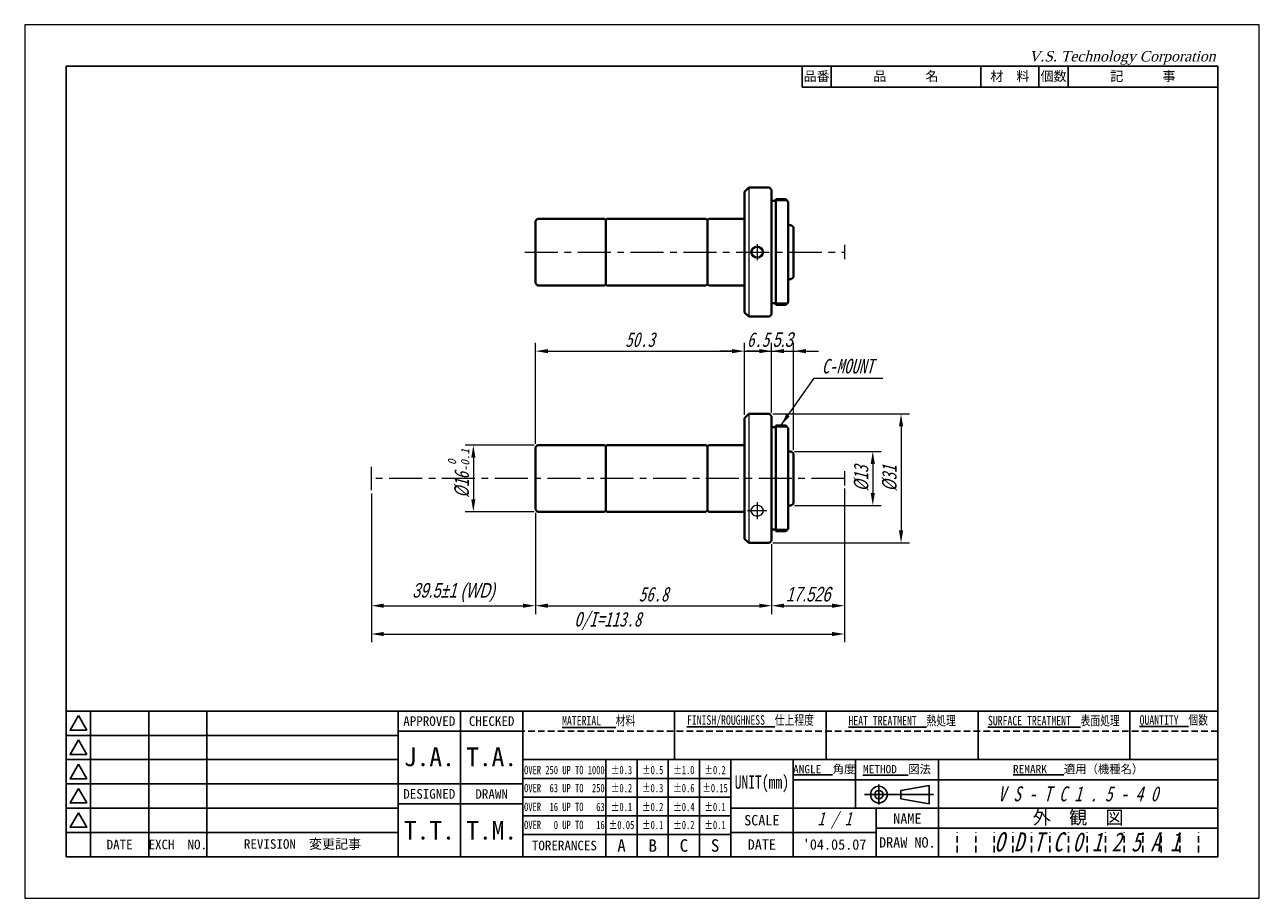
# Model space of a CAD drawing. Header units: millimetres. Extents: x 0 to 297, y 0 to 210.
import ezdxf

# ---------------------------------------------------------------- set-up
doc = ezdxf.new("R2010")
doc.units = ezdxf.units.MM
doc.header["$LTSCALE"] = 0.25
doc.linetypes.add('CENTER', pattern=[50.8, 31.75, -6.35, 6.35, -6.35])
doc.linetypes.add('HIDDEN', pattern=[9.525, 6.35, -3.175])
for name, color, linetype, lineweight in [('11-太線', 7, 'Continuous', 40), ('12-中線', 7, 'Continuous', 20), ('2-中心線', 5, 'CENTER', 20), ('4-寸法線', 5, 'Continuous', 20), ('5-文字', 5, 'Continuous', 20), ('6-図面枠', 5, 'Continuous', 25), ('補助線', 254, 'Continuous', 0)]:
    doc.layers.add(name, color=color, linetype=linetype, lineweight=lineweight)
doc.styles.add('(TNK)aSS', font='MS Gothic.ttf', dxfattribs={"width": 0.75, "oblique": 15, "height": 3.5})
doc.styles.add('italic_01', font='MS Gothic.ttf', dxfattribs={"width": 0.75, "oblique": 15, "height": 2})
doc.styles.add('narrow_01', font='MS Gothic.ttf', dxfattribs={"width": 0.75, "height": 2})
doc.styles.add('VST', font='CENTURY.TTF', dxfattribs={"oblique": 15, "height": 2.5})
doc.dimstyles.new('TMIZO', dxfattribs={"dimscale": 0, "dimtxt": 3.5, "dimasz": 3, "dimexe": 2, "dimexo": 0.8, "dimgap": 1, "dimtad": 3, "dimtoh": 1, "dimdec": 1, "dimrnd": 0.005, "dimdsep": 46, "dimtxsty": '(TNK)aSS', "dimcen": 0, "dimclrd": 5, "dimclre": 5, "dimclrt": 5, "dimaunit": 1, "dimadec": 0, "dimazin": 2, "dimtfac": 1, "dimtdec": 1, "dimtmove": 0, "dimatfit": 3, "dimfxl": 1, "dimtolj": 1, "dimtzin": 0, "dimlwd": -1, "dimlwe": -1, "dimarcsym": 0})

# ---------------------------------------------------------------- blocks, each defined once
blk = doc.blocks.new('*D1')
at = {"layer": '4-寸法線', "color": 5}
for p, q in [((197.22, 98.53), (197.22, 61.53)), ((83.39, 97.33), (83.39, 61.53)), ((86.39, 63.53), (194.22, 63.53))]:
    blk.add_line(p, q, dxfattribs=at)
for points in [[(86.39, 64.03), (86.39, 63.03), (83.39, 63.53)], [(194.22, 64.03), (194.22, 63.03), (197.22, 63.53)]]:
    blk.add_solid(points, dxfattribs=at)
at = {"layer": 'Defpoints', "color": 0}
for p in [(83.39, 98.13), (197.22, 99.33), (197.22, 63.53)]:
    blk.add_point(p, dxfattribs=at)
at = {"layer": '4-寸法線', "color": 5, "insert": (140.3, 66.65), "char_height": 3.5, "attachment_point": 5, "style": '(TNK)aSS'}
blk.add_mtext('\\A1;O/I=113.8', dxfattribs=at)
blk = doc.blocks.new('*D2')
at = {"layer": '4-寸法線', "color": 5}
for p, q in [((122.86, 92.63), (122.86, 68.33)), ((179.69, 85.13), (179.69, 68.33)), ((125.86, 70.33), (176.69, 70.33))]:
    blk.add_line(p, q, dxfattribs=at)
for points in [[(125.86, 70.83), (125.86, 69.83), (122.86, 70.33)], [(176.69, 70.83), (176.69, 69.83), (179.69, 70.33)]]:
    blk.add_solid(points, dxfattribs=at)
at = {"layer": 'Defpoints', "color": 0}
for p in [(122.86, 93.43), (179.69, 85.93), (179.69, 70.33)]:
    blk.add_point(p, dxfattribs=at)
at = {"layer": '4-寸法線', "color": 5, "insert": (151.28, 73.08), "char_height": 3.5, "attachment_point": 5, "style": '(TNK)aSS'}
blk.add_mtext('\\A1;56.8', dxfattribs=at)
blk = doc.blocks.new('*D3')
at = {"layer": '4-寸法線', "color": 5}
for p, q in [((83.39, 97.33), (83.39, 68.33)), ((122.86, 92.63), (122.86, 68.33)), ((86.39, 70.33), (119.86, 70.33))]:
    blk.add_line(p, q, dxfattribs=at)
for points in [[(86.39, 70.83), (86.39, 69.83), (83.39, 70.33)], [(119.86, 70.83), (119.86, 69.83), (122.86, 70.33)]]:
    blk.add_solid(points, dxfattribs=at)
at = {"layer": 'Defpoints', "color": 0}
for p in [(83.39, 98.13), (122.86, 93.43), (122.86, 70.33)]:
    blk.add_point(p, dxfattribs=at)
at = {"layer": '4-寸法線', "color": 5, "insert": (103.13, 73.5), "char_height": 3.5, "attachment_point": 5, "style": '(TNK)aSS'}
blk.add_mtext('\\A1;{\\fMS UI Gothic|b0|i0|c0|p17;39.5\\fMS UI Gothic|b0|i0|c128|p17;±\\fMS UI Gothic|b0|i0|c0|p17;1 (WD)}', dxfattribs=at)
blk = doc.blocks.new('*D4')
at = {"layer": '4-寸法線', "color": 5}
for p, q in [((122.56, 108.93), (105.93, 108.93)), ((107.93, 105.93), (107.93, 95.93)), ((122.56, 92.93), (105.93, 92.93))]:
    blk.add_line(p, q, dxfattribs=at)
for points in [[(107.43, 105.93), (108.43, 105.93), (107.93, 108.93)], [(107.43, 95.93), (108.43, 95.93), (107.93, 92.93)]]:
    blk.add_solid(points, dxfattribs=at)
at = {"layer": 'Defpoints', "color": 0}
for p in [(123.36, 108.93), (107.93, 92.93), (123.36, 92.93)]:
    blk.add_point(p, dxfattribs=at)
at = {"layer": '4-寸法線', "color": 5, "insert": (105.18, 99.37), "char_height": 3.5, "attachment_point": 5, "rotation": 90, "style": '(TNK)aSS'}
blk.add_mtext('\\A1;%%c16', dxfattribs=at)
blk = doc.blocks.new('*D5')
at = {"layer": '4-寸法線', "color": 5}
for p, q in [((179.99, 116.43), (212.82, 116.43)), ((210.82, 113.43), (210.82, 88.43)), ((179.99, 85.43), (212.82, 85.43))]:
    blk.add_line(p, q, dxfattribs=at)
for points in [[(210.32, 113.43), (211.32, 113.43), (210.82, 116.43)], [(210.32, 88.43), (211.32, 88.43), (210.82, 85.43)]]:
    blk.add_solid(points, dxfattribs=at)
at = {"layer": 'Defpoints', "color": 0}
for p in [(179.19, 116.43), (179.19, 85.43), (210.82, 85.43)]:
    blk.add_point(p, dxfattribs=at)
at = {"layer": '4-寸法線', "color": 5, "insert": (208.07, 100.93), "char_height": 3.5, "attachment_point": 5, "rotation": 90, "style": '(TNK)aSS'}
blk.add_mtext('\\A1;%%c31', dxfattribs=at)
blk = doc.blocks.new('*D6')
at = {"layer": '4-寸法線', "color": 5}
for p, q in [((176.69, 131.53), (173.69, 131.53)), ((179.69, 116.73), (179.69, 133.53)), ((179.69, 131.53), (184.92, 131.53)), ((184.92, 107.73), (184.92, 133.53)), ((187.92, 131.53), (190.92, 131.53))]:
    blk.add_line(p, q, dxfattribs=at)
for points in [[(176.69, 132.03), (176.69, 131.03), (179.69, 131.53)], [(187.92, 132.03), (187.92, 131.03), (184.92, 131.53)]]:
    blk.add_solid(points, dxfattribs=at)
at = {"layer": 'Defpoints', "color": 0}
for p in [(184.92, 131.53), (179.69, 115.93), (184.92, 106.93)]:
    blk.add_point(p, dxfattribs=at)
at = {"layer": '4-寸法線', "color": 5, "insert": (182.31, 134.28), "char_height": 3.5, "attachment_point": 5, "style": '(TNK)aSS'}
blk.add_mtext('\\A1;{\\fMS UI Gothic|b0|i0|c0|p17;5.3}', dxfattribs=at)
blk = doc.blocks.new('*D7')
at = {"layer": '4-寸法線', "color": 5}
for p, q in [((185.22, 107.43), (206.02, 107.43)), ((204.02, 104.43), (204.02, 97.43)), ((185.22, 94.43), (206.02, 94.43))]:
    blk.add_line(p, q, dxfattribs=at)
for points in [[(203.52, 104.43), (204.52, 104.43), (204.02, 107.43)], [(203.52, 97.43), (204.52, 97.43), (204.02, 94.43)]]:
    blk.add_solid(points, dxfattribs=at)
at = {"layer": 'Defpoints', "color": 0}
for p in [(184.42, 107.43), (184.42, 94.43), (204.02, 94.43)]:
    blk.add_point(p, dxfattribs=at)
at = {"layer": '4-寸法線', "color": 5, "insert": (201.27, 100.93), "char_height": 3.5, "attachment_point": 5, "rotation": 90, "style": '(TNK)aSS'}
blk.add_mtext('\\A1;%%c13', dxfattribs=at)
blk = doc.blocks.new('*D8')
at = {"layer": '4-寸法線', "color": 5}
for p, q in [((197.22, 98.4), (197.22, 68.33)), ((179.69, 85.13), (179.69, 68.33)), ((182.69, 70.33), (194.22, 70.33))]:
    blk.add_line(p, q, dxfattribs=at)
for points in [[(182.69, 70.83), (182.69, 69.83), (179.69, 70.33)], [(194.22, 70.83), (194.22, 69.83), (197.22, 70.33)]]:
    blk.add_solid(points, dxfattribs=at)
at = {"layer": 'Defpoints', "color": 0}
for p in [(197.22, 99.2), (179.69, 85.93), (197.22, 70.33)]:
    blk.add_point(p, dxfattribs=at)
at = {"layer": '4-寸法線', "color": 5, "insert": (188.45, 73.08), "char_height": 3.5, "attachment_point": 5, "style": '(TNK)aSS'}
blk.add_mtext('\\A1;{\\fMS UI Gothic|b0|i0|c0|p17;17.526}', dxfattribs=at)
blk = doc.blocks.new('*D19')
at = {"layer": '4-寸法線', "color": 5}
for p, q in [((170.19, 131.53), (167.19, 131.53)), ((173.19, 116.23), (173.19, 133.53)), ((173.19, 131.53), (179.69, 131.53)), ((179.69, 116.73), (179.69, 133.53)), ((182.69, 131.53), (185.69, 131.53))]:
    blk.add_line(p, q, dxfattribs=at)
for points in [[(170.19, 132.03), (170.19, 131.03), (173.19, 131.53)], [(182.69, 132.03), (182.69, 131.03), (179.69, 131.53)]]:
    blk.add_solid(points, dxfattribs=at)
at = {"layer": 'Defpoints', "color": 0}
for p in [(179.69, 131.53), (179.69, 115.93), (173.19, 115.43)]:
    blk.add_point(p, dxfattribs=at)
at = {"layer": '4-寸法線', "color": 5, "insert": (176.44, 134.28), "char_height": 3.5, "attachment_point": 5, "style": '(TNK)aSS'}
blk.add_mtext('\\A1;6.5', dxfattribs=at)
blk = doc.blocks.new('*D20')
at = {"layer": '4-寸法線', "color": 5}
for p, q in [((122.86, 109.23), (122.86, 133.53)), ((125.86, 131.53), (170.19, 131.53)), ((173.19, 116.23), (173.19, 133.53))]:
    blk.add_line(p, q, dxfattribs=at)
for points in [[(125.86, 132.03), (125.86, 131.03), (122.86, 131.53)], [(170.19, 132.03), (170.19, 131.03), (173.19, 131.53)]]:
    blk.add_solid(points, dxfattribs=at)
at = {"layer": 'Defpoints', "color": 0}
for p in [(173.19, 131.53), (173.19, 115.43), (122.86, 108.43)]:
    blk.add_point(p, dxfattribs=at)
at = {"layer": '4-寸法線', "color": 5, "insert": (148.03, 134.28), "char_height": 3.5, "attachment_point": 5, "style": '(TNK)aSS'}
blk.add_mtext('\\A1;50.3', dxfattribs=at)

msp = doc.modelspace()

# ---------------------------------------------------------------- linework, layer by layer
at = {"layer": '11-太線'}
for p, q in [((173.19, 169.83), (174.19, 170.83)), ((173.19, 140.83), (173.19, 169.83)), ((179.19, 170.83), (174.19, 170.83)), ((179.19, 170.83), (179.69, 170.33)), ((179.69, 140.33), (179.69, 170.33)), ((180.69, 167.63), (179.69, 167.63)), ((180.69, 142.63), (180.69, 168.03)), ((180.69, 168.03), (183.09, 168.03)), ((183.09, 168.03), (183.69, 167.43)), ((183.69, 143.23), (183.69, 167.43)), ((122.86, 162.83), (123.36, 163.33)), ((122.86, 147.83), (122.86, 162.83)), ((123.36, 163.33), (139.46, 163.33)), ((139.46, 163.33), (139.76, 163.03)), ((139.76, 163.03), (140.06, 163.33)), ((139.76, 147.63), (139.76, 163.03)), ((140.06, 163.33), (163.96, 163.33)), ((163.96, 163.33), (164.26, 163.03)), ((164.56, 163.33), (164.26, 163.03)), ((164.26, 147.63), (164.26, 163.03)), ((164.56, 163.33), (173.19, 163.33)), ((183.69, 161.83), (184.42, 161.83)), ((184.42, 161.83), (184.92, 161.33)), ((184.92, 149.33), (184.92, 161.33)), ((183.69, 148.83), (184.42, 148.83)), ((184.42, 148.83), (184.92, 149.33)), ((122.86, 147.83), (123.36, 147.33)), ((123.36, 147.33), (139.46, 147.33)), ((139.46, 147.33), (139.76, 147.63)), ((139.76, 147.63), (140.06, 147.33)), ((163.88, 147.33), (140.06, 147.33)), ((163.96, 147.33), (164.26, 147.63)), ((164.56, 147.33), (164.26, 147.63)), ((164.56, 147.33), (173.19, 147.33)), ((180.69, 143.03), (179.69, 143.03)), ((180.69, 142.63), (183.09, 142.63)), ((183.09, 142.63), (183.69, 143.23)), ((173.19, 140.83), (174.19, 139.83)), ((179.19, 139.83), (174.19, 139.83)), ((179.19, 139.83), (179.69, 140.33)), ((173.19, 115.43), (174.19, 116.43)), ((179.19, 116.43), (174.19, 116.43)), ((179.19, 116.43), (179.69, 115.93)), ((179.69, 85.93), (179.69, 115.93)), ((173.19, 86.43), (173.19, 115.43)), ((180.69, 113.23), (179.69, 113.23)), ((180.69, 88.23), (180.69, 113.63)), ((180.69, 113.63), (183.09, 113.63)), ((183.09, 113.63), (183.69, 113.03)), ((183.69, 88.83), (183.69, 113.03)), ((122.86, 108.43), (123.36, 108.93)), ((122.86, 93.43), (122.86, 108.43)), ((123.36, 108.93), (139.46, 108.93)), ((139.46, 108.93), (139.76, 108.63)), ((139.76, 108.63), (140.06, 108.93)), ((139.76, 93.23), (139.76, 108.63)), ((162.76, 108.93), (140.06, 108.93)), ((160.76, 108.93), (163.96, 108.93)), ((163.96, 108.93), (164.26, 108.63)), ((164.56, 108.93), (164.26, 108.63)), ((164.26, 93.23), (164.26, 108.63)), ((164.56, 108.93), (173.19, 108.93)), ((183.69, 107.43), (184.42, 107.43)), ((184.42, 107.43), (184.92, 106.93)), ((184.92, 94.93), (184.92, 106.93)), ((122.86, 93.43), (123.36, 92.93)), ((123.36, 92.93), (139.46, 92.93)), ((139.46, 92.93), (139.76, 93.23)), ((139.76, 93.23), (140.06, 92.93)), ((163.88, 92.93), (140.06, 92.93)), ((163.96, 92.93), (164.26, 93.23)), ((164.56, 92.93), (164.26, 93.23)), ((164.56, 92.93), (173.19, 92.93)), ((183.69, 94.43), (184.42, 94.43)), ((184.42, 94.43), (184.92, 94.93)), ((173.19, 86.43), (174.19, 85.43)), ((180.69, 88.63), (179.69, 88.63)), ((180.69, 88.23), (183.09, 88.23)), ((183.09, 88.23), (183.69, 88.83)), ((179.19, 85.43), (174.19, 85.43)), ((179.19, 85.43), (179.69, 85.93))]:
    msp.add_line(p, q, dxfattribs=at)
at = {"layer": '12-中線'}
for p, q in [((174.19, 170.83), (174.19, 139.83)), ((183.49, 167.63), (180.69, 167.63)), ((183.49, 143.03), (180.69, 143.03)), ((174.19, 116.43), (174.19, 85.43)), ((183.49, 113.23), (180.69, 113.23)), ((183.49, 88.63), (180.69, 88.63))]:
    msp.add_line(p, q, dxfattribs=at)
msp.add_lwpolyline([(176.19, 94.44), (175.88, 94.41), (175.58, 94.33), (175.31, 94.2), (175.08, 94.02), (174.89, 93.81), (174.77, 93.57), (174.7, 93.31), (174.7, 93.05), (174.77, 92.79), (174.89, 92.55), (175.08, 92.33), (175.31, 92.16), (175.58, 92.03), (175.88, 91.94), (176.19, 91.92), (176.5, 91.94), (176.8, 92.03), (177.07, 92.16), (177.31, 92.33), (177.49, 92.55), (177.62, 92.79), (177.68, 93.05), (177.68, 93.31), (177.62, 93.57), (177.49, 93.81), (177.31, 94.02), (177.07, 94.2), (176.8, 94.33), (176.5, 94.41)], close=True, dxfattribs=at)
for radius in [1.5, 1.2]:
    msp.add_circle((176.19, 155.33), radius, dxfattribs=at)
at = {"layer": '2-中心線'}
for p, q in [((120.35, 155.33), (197.22, 155.33)), ((176.19, 157.22), (176.19, 153.4)), ((197.22, 157.06), (197.22, 153.6)), ((83.39, 98.13), (83.39, 103.73)), ((197.22, 102.66), (197.22, 99.2)), ((197.22, 100.93), (83.39, 100.93)), ((176.19, 95.19), (176.19, 91.15)), ((178.49, 93.18), (173.91, 93.18))]:
    msp.add_line(p, q, dxfattribs=at)
at = {"layer": '6-図面枠'}
for p, q in [((10, 200), (10, 10)), ((287, 200), (10, 200)), ((187, 195), (187, 200)), ((194, 195), (194, 200)), ((230, 195), (230, 200)), ((244, 195), (244, 200)), ((251, 195), (251, 200)), ((287, 10), (287, 200)), ((287, 195), (187, 195)), ((287, 45), (10, 45)), ((15.83, 45), (15.83, 10)), ((29.83, 45), (29.83, 10)), ((43.83, 45), (43.83, 10)), ((89.83, 45), (89.83, 10)), ((104.83, 45), (104.83, 10)), ((119.83, 45), (119.83, 10)), ((156.33, 33.33), (156.33, 45)), ((192.83, 33.33), (192.83, 45)), ((229.33, 33.33), (229.33, 45)), ((265.83, 33.33), (265.83, 45)), ((15.83, 39.17), (10, 39.17)), ((29.83, 39.17), (15.83, 39.17)), ((43.83, 39.17), (29.83, 39.17)), ((89.83, 39.17), (43.83, 39.17)), ((119.83, 40.17), (89.83, 40.17)), ((15.83, 33.33), (10, 33.33)), ((29.83, 33.33), (15.83, 33.33)), ((43.83, 33.33), (29.83, 33.33)), ((89.83, 33.33), (43.83, 33.33)), ((287, 33.33), (119.83, 33.33)), ((139.83, 10), (139.83, 33.33)), ((147.33, 10), (147.33, 33.33)), ((154.83, 10), (154.83, 33.33)), ((162.33, 10), (162.33, 33.33)), ((169.83, 10), (169.83, 33.33)), ((184.83, 21.67), (184.83, 33.33)), ((199.83, 21.67), (199.83, 33.33)), ((219.83, 10), (219.83, 33.33)), ((15.83, 27.5), (10, 27.5)), ((29.83, 27.5), (15.83, 27.5)), ((43.83, 27.5), (29.83, 27.5)), ((89.83, 27.5), (43.83, 27.5)), ((119.83, 27.5), (89.83, 27.5)), ((169.83, 28.83), (119.83, 28.83)), ((287, 28.5), (184.83, 28.5)), ((205.48, 27.33), (205.48, 22.53)), ((217.6, 27.15), (210.8, 25.94)), ((217.6, 24.93), (217.6, 27.15)), ((169.83, 24.33), (119.83, 24.33)), ((202, 24.93), (218.66, 24.93)), ((210.8, 24.93), (210.8, 25.94)), ((210.8, 24.93), (210.8, 23.91)), ((217.6, 22.7), (210.8, 23.91)), ((217.6, 24.93), (217.6, 22.7)), ((15.83, 21.67), (10, 21.67)), ((29.83, 21.67), (15.83, 21.67)), ((43.83, 21.67), (29.83, 21.67)), ((89.83, 21.67), (43.83, 21.67)), ((119.83, 22.67), (89.83, 22.67)), ((169.83, 21.67), (287, 21.67)), ((184.83, 10), (184.83, 21.67)), ((204.83, 10), (204.83, 21.67)), ((169.83, 19.83), (119.83, 19.83)), ((15.83, 15.83), (10, 15.83)), ((29.83, 15.83), (15.83, 15.83)), ((43.83, 15.83), (29.83, 15.83)), ((89.83, 15.83), (43.83, 15.83)), ((169.83, 15.33), (119.83, 15.33)), ((204.83, 15.83), (169.83, 15.83)), ((287, 16.83), (204.83, 16.83)), ((219.83, 16.83), (219.83, 10)), ((10, 10), (287, 10))]:
    msp.add_line(p, q, dxfattribs=at)
at = {"layer": '6-図面枠', "linetype": 'HIDDEN'}
msp.add_line((287, 40.17), (119.83, 40.17), dxfattribs=at)
at = {"layer": '6-図面枠', "color": 2, "linetype": 'HIDDEN'}
for p, q in [((224.3, 11), (224.3, 15.83)), ((228.77, 11), (228.77, 15.83)), ((233.23, 11), (233.23, 15.83)), ((237.7, 11), (237.7, 15.83)), ((242.17, 11), (242.17, 15.83)), ((246.63, 11), (246.63, 15.83)), ((251.1, 11), (251.1, 15.83)), ((255.57, 11), (255.57, 15.83)), ((260.03, 11), (260.03, 15.83)), ((264.5, 11), (264.5, 15.83)), ((268.97, 11), (268.97, 15.83)), ((273.43, 11), (273.43, 15.83)), ((277.9, 11), (277.9, 15.83)), ((282.37, 11), (282.37, 15.83))]:
    msp.add_line(p, q, dxfattribs=at)
at = {"layer": '6-図面枠'}
for points in [[(12.92, 43.92), (10.9, 40.42), (14.94, 40.42)], [(12.92, 38.08), (10.9, 34.58), (14.94, 34.58)], [(12.92, 32.25), (10.9, 28.75), (14.94, 28.75)], [(12.92, 26.42), (10.9, 22.92), (14.94, 22.92)], [(12.92, 20.58), (10.9, 17.08), (14.94, 17.08)]]:
    msp.add_lwpolyline(points, close=True, dxfattribs=at)
for radius in [2, 1]:
    msp.add_circle((205.48, 24.93), radius, dxfattribs=at)
at = {"layer": '補助線'}
for p, q in [((297, 210), (0, 210)), ((0, 210), (0, 0)), ((297, 0), (297, 210)), ((0, 0), (297, 0))]:
    msp.add_line(p, q, dxfattribs=at)

# ---------------------------------------------------------------- texts
at = {"layer": '5-文字', "style": '(TNK)aSS', "oblique": 15}
for s, p in [('-0.1', (106.96, 102.6)), ('0', (103.79, 104.15))]:
    msp.add_text(s, height=2, rotation=90, dxfattribs=at).set_placement(p)
at = {"layer": '5-文字', "color": 5, "insert": (191.74, 126.12), "char_height": 3.5, "attachment_point": 7, "style": '(TNK)aSS'}
msp.add_mtext('\\A1;C-MOUNT', dxfattribs=at)
at = {"layer": '6-図面枠'}
for s, insert, char_height, width, attachment_point, style in [('V.S. Technology Corporation', (241.58, 203.67), 2.5, 50, 1, 'VST'), ('{\\fＭＳ ゴシック|b0|i0|c128|p49;\\LFINISH/ROUGHNESS\\l  仕上程度}', (174.58, 42.58), 2.3, 36.5, 5, 'narrow_01'), ('{\\fＭＳ ゴシック|b0|i0|c128|p49;\\LHEAT TREATMENT\\l  熱処理}', (211.08, 42.58), 2.3, 36.5, 5, 'narrow_01'), ('{\\fＭＳ ゴシック|b0|i0|c128|p49;\\LSURFACE TREATMENT\\l  表面処理}', (247.58, 42.58), 2.3, 36.5, 5, 'narrow_01'), ('{\\fＭＳ ゴシック|b0|i0|c128|p49;\\LQUANTITY\\l  個数}', (276.42, 42.58), 2.3, 21.1667, 5, 'narrow_01'), ('{\\fＭＳ ゴシック|b0|i0|c128|p49;\\LMATERIAL\\l   材料}', (138.08, 42.58), 2.3, 36.5, 5, 'narrow_01'), ('OVER 250 UP TO 1000', (129.83, 30.82), 2, 20, 5, 'narrow_01'), ('±0.3', (143.58, 30.82), 2, 7.5, 5, 'narrow_01'), ('±0.5', (151.08, 30.82), 2, 7.5, 5, 'narrow_01'), ('±1.0', (158.58, 30.82), 2, 7.5, 5, 'narrow_01'), ('±0.2', (166.08, 30.82), 2, 7.5, 5, 'narrow_01'), ('UNIT(mm)', (177.33, 27.5), 3.2, 15, 5, 'narrow_01'), ('OVER  63 UP TO  250', (129.83, 26.48), 2, 20, 5, 'narrow_01'), ('±0.2', (143.58, 26.48), 2, 7.5, 5, 'narrow_01'), ('{\\fＭＳ ゴシック|b0|i0|c128|p49;±0.3}', (151.08, 26.48), 2, 7.5, 5, 'narrow_01'), ('{\\fＭＳ ゴシック|b0|i0|c128|p49;±0.6}', (158.58, 26.48), 2, 7.5, 5, 'narrow_01'), ('{\\fＭＳ ゴシック|b0|i0|c128|p49;±0.15}', (166.08, 26.48), 2, 7.5, 5, 'narrow_01'), ('V S - T C 1 . 5 - 4 0', (253.42, 25.08), 3.6, 67.1667, 5, 'italic_01'), ('OVER  16 UP TO   63', (129.83, 21.95), 2, 20, 5, 'narrow_01'), ('{\\fＭＳ ゴシック|b0|i0|c128|p49;±0.1}', (143.58, 21.95), 2, 7.5, 5, 'narrow_01'), ('{\\fＭＳ ゴシック|b0|i0|c128|p49;±0.2}', (151.08, 21.95), 2, 7.5, 5, 'narrow_01'), ('{\\fＭＳ ゴシック|b0|i0|c128|p49;±0.4}', (158.58, 21.95), 2, 7.5, 5, 'narrow_01'), ('{\\fＭＳ ゴシック|b0|i0|c128|p49;±0.1}', (166.08, 21.95), 2, 7.5, 5, 'narrow_01'), ('1 / 1', (194.83, 18.75), 3.2, 20, 5, 'italic_01'), ('OVER   0 UP TO   16', (129.83, 17.62), 2, 20, 5, 'narrow_01'), ('{\\fＭＳ ゴシック|b0|i0|c128|p49;±0.05}', (143.58, 17.62), 2, 7.5, 5, 'narrow_01'), ('{\\fＭＳ ゴシック|b0|i0|c128|p49;±0.1}', (151.08, 17.62), 2, 7.5, 5, 'narrow_01'), ('{\\fＭＳ ゴシック|b0|i0|c128|p49;±0.2}', (158.58, 17.62), 2, 7.5, 5, 'narrow_01'), ('{\\fＭＳ ゴシック|b0|i0|c128|p49;±0.1}', (166.08, 17.62), 2, 7.5, 5, 'narrow_01'), ('O D T C 0 1 2 5 A 1', (255.57, 13.52), 4.6, 67.1667, 5, 'italic_01')]:
    msp.add_mtext(s, dxfattribs=dict(at, insert=insert, char_height=char_height, width=width, attachment_point=attachment_point, style=style))
at = {"layer": '6-図面枠', "attachment_point": 5}
for s, insert, char_height, width in [('{\\fＭＳ ゴシック|b0|i0|c128|p49;品\u3000\u3000\u3000名}', (212, 197.5), 2.3, 36), ('{\\fＭＳ ゴシック|b0|i0|c128|p49;品番}', (190.5, 197.5), 2.3, 7), ('{\\fＭＳ ゴシック|b0|i0|c128|p49;材\u3000料}', (237, 197.5), 2.3, 14), ('{\\fＭＳ ゴシック|b0|i0|c128|p49;個数}', (247.5, 197.5), 2.3, 7), ('{\\fＭＳ ゴシック|b0|i0|c128|p49;記\u3000\u3000\u3000事}', (269, 197.5), 2.3, 36), ('{\\fＭＳ ゴシック|b0|i0|c128|p49;APPROVED}', (97.33, 42.58), 2.3, 15), ('{\\fＭＳ ゴシック|b0|i0|c128|p49;CHECKED}', (112.33, 42.58), 2.3, 15), ('{\\fＭＳ ゴシック|b0|i0|c128|p49;J.A.}', (97.35, 33.97), 4.5, 15), ('{\\fＭＳ ゴシック|b0|i0|c128|p49;T.A.}', (112.33, 33.97), 4.5, 15), ('{\\fＭＳ ゴシック|b0|i0|c128|p49;\\LANGLE\\l  角度}', (192.33, 30.92), 2, 15), ('{\\fＭＳ ゴシック|b0|i0|c128|p49;\\LMETHOD\\l  図法}', (209.83, 30.92), 2, 20), ('{\\fＭＳ ゴシック|b0|i0|c128|p49;\\LREMARK\\l   適用（機種名）}', (253.42, 30.92), 2, 67.1667), ('{\\fＭＳ ゴシック|b0|i0|c128|p49;DESIGNED}', (97.33, 25.08), 2.3, 15), ('{\\fＭＳ ゴシック|b0|i0|c128|p49;DRAWN}', (112.33, 25.08), 2.3, 15), ('{\\fＭＳ ゴシック|b0|i0|c128|p49;外\u3000観\u3000図}', (253.42, 19.25), 3.2, 67.1667), ('{\\fＭＳ ゴシック|b0|i0|c128|p49;T.T.}', (97.35, 16.33), 4.5, 15), ('{\\fＭＳ ゴシック|b0|i0|c128|p49;T.M.}', (112.33, 16.33), 4.5, 15), ('{\\fＭＳ ゴシック|b0|i0|c128|p49;SCALE}', (177.33, 18.75), 2.5, 15), ('{\\fＭＳ ゴシック|b0|i0|c128|p49;NAME}', (212.33, 19.15), 2.5, 15), ('{\\fＭＳ ゴシック|b0|i0|c128|p49;EXCH  NO.}', (36.83, 12.92), 2.3, 14), ('{\\fＭＳ ゴシック|b0|i0|c128|p49;DRAW NO.}', (212.33, 13.42), 2.5, 15), ('{\\fＭＳ ゴシック|b0|i0|c128|p49;DATE}', (22.83, 12.92), 2.3, 14), ('{\\fＭＳ ゴシック|b0|i0|c128|p49;REVISION  変更記事}', (66.83, 12.92), 2.3, 46), ('{\\fＭＳ ゴシック|b0|i0|c128|p49;TORERANCES}', (129.83, 12.67), 2.3, 20), ('{\\fＭＳ ゴシック|b0|i0|c128|p49;A}', (143.58, 12.67), 3, 7.5), ('{\\fＭＳ ゴシック|b0|i0|c128|p49;B}', (151.08, 12.67), 3, 7.5), ('{\\fＭＳ ゴシック|b0|i0|c128|p49;C}', (158.58, 12.67), 3, 7.5), ('{\\fＭＳ ゴシック|b0|i0|c128|p49;S}', (166.08, 12.67), 3, 7.5), ('{\\fＭＳ ゴシック|b0|i0|c128|p49;DATE}', (177.33, 12.92), 2.5, 15), ("{\\fＭＳ ゴシック|b0|i0|c128|p49;'04.05.07}", (194.83, 12.92), 2.5, 20)]:
    msp.add_mtext(s, dxfattribs=dict(at, insert=insert, char_height=char_height, width=width))

# ---------------------------------------------------------------- dimensions: what is measured, and where the dimension line sits
at = {"layer": '4-寸法線'}
for base, p1, p2, picture, middle in [((173.19, 131.53), (122.86, 108.43), (173.19, 115.43), '*D20', (148.03, 134.28)), ((179.69, 70.33), (122.86, 93.43), (179.69, 85.93), '*D2', (151.28, 73.08))]:
    dim = msp.add_linear_dim(base=base, p1=p1, p2=p2, dimstyle='TMIZO', override={"dimscale": 1}, dxfattribs=at)
    dim.commit()
    dim.dimension.update_dxf_attribs({"geometry": picture, "text_midpoint": middle})
dim = msp.add_linear_dim(base=(179.69, 131.53), p1=(173.19, 115.43), p2=(179.69, 115.93), dimstyle='TMIZO', override={"dimscale": 1}, dxfattribs=at)
dim.commit()
dim.dimension.update_dxf_attribs({"geometry": '*D19', "text_midpoint": (176.44, 131.53), "dimtype": 160})
dim = msp.add_linear_dim(base=(184.92, 131.53), p1=(179.69, 115.93), p2=(184.92, 106.93), text='{\\fMS UI Gothic|b0|i0|c0|p17;5.3}', dimstyle='TMIZO', override={"dimscale": 1}, dxfattribs=at)
dim.commit()
dim.dimension.update_dxf_attribs({"geometry": '*D6', "text_midpoint": (182.31, 131.53), "dimtype": 160})
for base, p1, p2, picture, middle in [((210.82, 85.43), (179.19, 116.43), (179.19, 85.43), '*D5', (208.07, 100.93)), ((204.02, 94.43), (184.42, 107.43), (184.42, 94.43), '*D7', (201.27, 100.93))]:
    dim = msp.add_linear_dim(base=base, p1=p1, p2=p2, angle=270, text='%%c<>', dimstyle='TMIZO', override={"dimscale": 1}, dxfattribs=at)
    dim.commit()
    dim.dimension.update_dxf_attribs({"geometry": picture, "text_midpoint": middle})
dim = msp.add_linear_dim(base=(107.93, 92.93), p1=(123.36, 108.93), p2=(123.36, 92.93), angle=270, text='%%c<>', dimstyle='TMIZO', override={"dimscale": 1}, dxfattribs=at)
dim.commit()
dim.dimension.update_dxf_attribs({"geometry": '*D4', "text_midpoint": (107.93, 99.37), "dimtype": 160})
for base, p1, p2, text, picture, middle in [((197.22, 63.53), (83.39, 98.13), (197.22, 99.33), 'O/I=<>', '*D1', (140.3, 66.65)), ((122.86, 70.33), (83.39, 98.13), (122.86, 93.43), '{\\fMS UI Gothic|b0|i0|c0|p17;39.5\\fMS UI Gothic|b0|i0|c128|p17;±\\fMS UI Gothic|b0|i0|c0|p17;1 (WD)}', '*D3', (103.13, 73.5)), ((197.22, 70.33), (179.69, 85.93), (197.22, 99.2), '{\\fMS UI Gothic|b0|i0|c0|p17;17.526}', '*D8', (188.45, 73.08))]:
    dim = msp.add_linear_dim(base=base, p1=p1, p2=p2, text=text, dimstyle='TMIZO', override={"dimscale": 1}, dxfattribs=at)
    dim.commit()
    dim.dimension.update_dxf_attribs({"geometry": picture, "text_midpoint": middle})

# ---------------------------------------------------------------- leaders
at = {"layer": '5-文字', "annotation_type": 0, "has_hookline": 1, "hookline_direction": 0, "text_width": 12.56}
msp.add_leader([(181.89, 113.63), (189.9, 125.07), (192.9, 125.07)], dimstyle='TMIZO', override={"dimscale": 1, "dimtad": 1}, dxfattribs=at)

doc.saveas('drawing.dxf')
